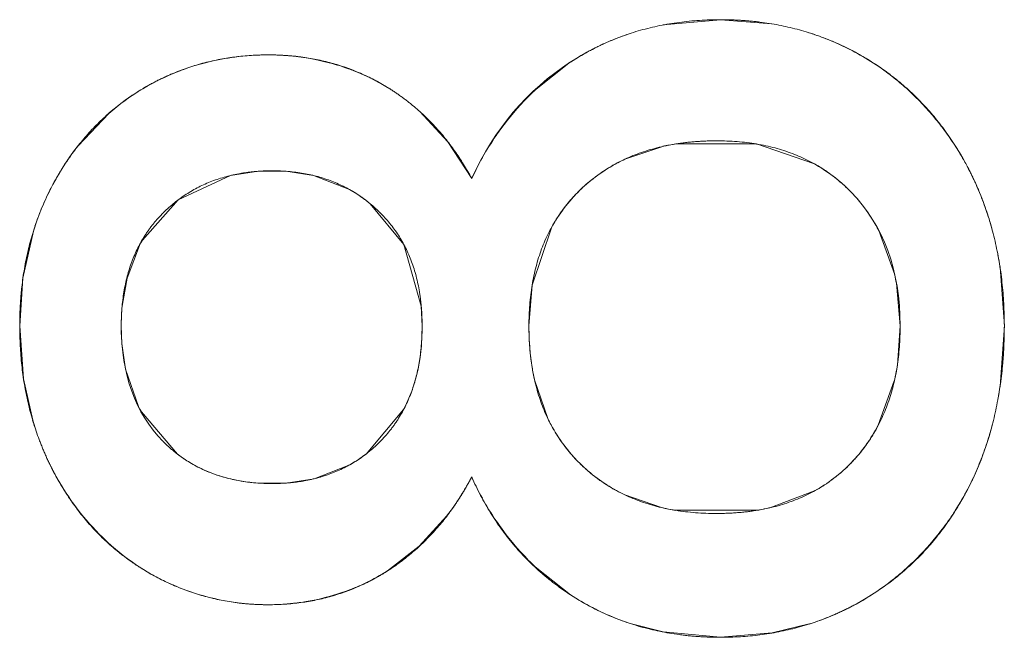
# Model space of a CAD drawing. Header units: inches. Extents: x 830 to 2908, y -1046 to 167.
# Tile 48 of 62: x 2692.626 to 2694.092, y -816.883 to -815.963. Entities that reach past the tile are written whole.
import ezdxf

# ---------------------------------------------------------------- set-up
doc = ezdxf.new("R2010")
doc.units = ezdxf.units.IN
doc.header["$LTSCALE"] = 23.1
doc.header["$MEASUREMENT"] = 0
doc.layers.get('0').update_dxf_attribs({"lineweight": 18})

msp = doc.modelspace()

# ---------------------------------------------------------------- linework, layer by layer
at = {"color": 0, "linetype": 'Continuous', "lineweight": 0}
for p, q in [((2693.5841, -815.9712), (2693.6696, -815.9633)), ((2693.6696, -815.9633), (2693.7462, -815.9695)), ((2693.3928, -816.0687), (2693.4464, -816.0263)), ((2692.7127, -816.151), (2692.7583, -816.1029)), ((2693.2216, -816.1), (2693.2636, -816.1452)), ((2693.2636, -816.1452), (2693.299, -816.2)), ((2693.5839, -816.1519), (2693.5272, -816.1711)), ((2693.7235, -816.1484), (2693.6029, -816.1483)), ((2693.8082, -816.1773), (2693.7235, -816.1484)), ((2692.9398, -816.1953), (2692.8618, -816.2316)), ((2692.9816, -816.189), (2692.9398, -816.1953)), ((2693.0222, -816.189), (2692.9816, -816.189)), ((2693.0635, -816.1954), (2693.0222, -816.189)), ((2693.1172, -816.2164), (2693.0635, -816.1954)), ((2692.8618, -816.2316), (2692.8087, -816.2914)), ((2693.1978, -816.2983), (2693.148, -816.2375)), ((2693.4179, -816.2731), (2693.389, -816.3586)), ((2692.6305, -816.348), (2692.6461, -816.2783)), ((2693.9292, -816.3434), (2693.9053, -816.2773)), ((2692.8042, -816.2996), (2692.7856, -816.3481)), ((2693.2239, -816.3899), (2693.1978, -816.2983)), ((2694.0861, -816.332), (2694.0925, -816.4192)), ((2692.6257, -816.4192), (2692.6305, -816.348)), ((2692.7856, -816.3481), (2692.7784, -816.3898)), ((2693.389, -816.3586), (2693.3843, -816.4192)), ((2693.9373, -816.4192), (2693.9317, -816.3556)), ((2693.2252, -816.4192), (2693.2239, -816.3899)), ((2692.6314, -816.4982), (2692.6257, -816.4192)), ((2693.224, -816.449), (2693.2252, -816.4192)), ((2693.9331, -816.4779), (2693.9373, -816.4192)), ((2694.0925, -816.4192), (2694.0863, -816.5088)), ((2692.7782, -816.4491), (2692.7835, -816.4838)), ((2692.7835, -816.4838), (2692.8028, -816.5393)), ((2692.645, -816.5597), (2692.6314, -816.4982)), ((2693.3927, -816.4998), (2693.4124, -816.557)), ((2693.9046, -816.567), (2693.9286, -816.5011)), ((2692.807, -816.5473), (2692.8606, -816.6101)), ((2693.1416, -816.6101), (2693.1973, -816.544)), ((2693.0643, -816.6469), (2693.1173, -816.6261)), ((2692.9834, -816.6535), (2693.0225, -816.6533)), ((2693.0225, -816.6533), (2693.0643, -816.6469)), ((2693.743, -816.6902), (2693.8095, -816.6651)), ((2693.5271, -816.6708), (2693.5818, -816.6898)), ((2693.6029, -816.6939), (2693.7243, -816.6939)), ((2693.2621, -816.7022), (2693.221, -816.7474)), ((2693.221, -816.7474), (2693.1738, -816.784)), ((2693.4464, -816.8199), (2693.3938, -816.7782)), ((2693.5841, -816.8751), (2693.535, -816.8624)), ((2693.6696, -816.883), (2693.5841, -816.8751)), ((2693.802, -816.8632), (2693.7464, -816.8766)), ((2693.7464, -816.8766), (2693.6696, -816.883))]:
    msp.add_line(p, q, dxfattribs=at)
for centre, radius, start, end in [((2693.6507, -816.3392), 0.3736, 111.634, 123.1444), ((2693.6545, -816.3483), 0.3835, 108.1628, 111.6713), ((2693.6823, -816.3631), 0.3986, 69.7497, 72.5987), ((2693.6867, -816.352), 0.3867, 59.0075, 69.7926), ((2692.9942, -816.3837), 0.368, 99.8279, 109.7166), ((2692.995, -816.388), 0.3723, 96.8251, 99.847), ((2692.995, -816.3872), 0.3715, 89.8033, 96.8292), ((2692.9951, -816.3826), 0.3669, 80.4915, 89.8112), ((2692.9963, -816.374), 0.3582, 78.8271, 80.467), ((2692.9992, -816.3608), 0.3447, 70.2403, 78.8752), ((2693.6866, -816.3512), 0.3861, 53.4269, 58.9344), ((2692.9919, -816.3768), 0.3606, 109.7428, 110.941), ((2693.0043, -816.3458), 0.3289, 68.7617, 70.1857), ((2693.0069, -816.3391), 0.3216, 65.7889, 68.7675), ((2692.988, -816.3673), 0.3504, 110.8979, 120.7227), ((2693.014, -816.3238), 0.3048, 58.3981, 65.8284), ((2693.6768, -816.3645), 0.4026, 49.3353, 53.4379), ((2692.9864, -816.3638), 0.3465, 120.802, 131.172), ((2693.673, -816.3655), 0.4081, 133.3493, 135.3853), ((2693.6708, -816.3717), 0.412, 47.419, 49.3441), ((2693.6625, -816.3804), 0.424, 39.4046, 47.3934), ((2693.6823, -816.3744), 0.421, 135.4126, 143.7228), ((2693.6572, -816.385), 0.431, 37.6661, 39.4255), ((2693.6868, -816.3779), 0.4267, 143.7023, 145.4632), ((2693.6572, -816.385), 0.4311, 30.644, 37.6692), ((2693.6853, -816.3769), 0.4249, 145.4587, 150.6511), ((2693.0167, -816.3896), 0.3865, 141.8653, 152.0858), ((2693.6539, -816.4676), 0.3234, 99.077, 102.5087), ((2693.6767, -816.3721), 0.4151, 150.6459, 155.5066), ((2693.6364, -816.4036), 0.2569, 115.1662, 117.7353), ((2693.6619, -816.3822), 0.4255, 28.1368, 30.6386), ((2693.6477, -816.3891), 0.4413, 18.1171, 28.0612), ((2693.0376, -816.401), 0.4103, 152.0553, 161.5183), ((2693.0153, -816.3978), 0.2081, 50.3781, 60.6835), ((2693.6217, -816.3982), 0.4689, 15.4023, 18.1855), ((2693.0446, -816.4035), 0.4177, 161.4903, 162.5605), ((2692.9946, -816.3997), 0.2152, 149.7732, 152.2626), ((2693.5694, -816.4098), 0.5225, 8.5648, 10.6078), ((2693.6282, -816.4105), 0.3084, 10.2465, 12.5639), ((2693.097, -816.4198), 0.3201, 174.6215, 179.8935), ((2693.0998, -816.4205), 0.3229, 179.7777, 185.093), ((2693.8088, -816.4195), 0.4245, 179.9546, 181.6243), ((2693.7666, -816.4212), 0.3823, 181.5618, 187.1204), ((2693.7313, -816.4252), 0.3468, 187.1834, 189.2252), ((2693.6176, -816.4296), 0.3192, 347.052, 351.2922), ((2693.7048, -816.4296), 0.3199, 189.2006, 192.6714), ((2693.5418, -816.4294), 0.5502, 349.7266, 351.6974), ((2693.0011, -816.4406), 0.2215, 206.4515, 208.794), ((2693.062, -816.4363), 0.4349, 196.4905, 197.9494), ((2693.6388, -816.4475), 0.2515, 205.8312, 208.3305), ((2693.6006, -816.4425), 0.49, 342.4627, 345.4584), ((2693.6375, -816.4546), 0.4511, 334.8503, 342.5213), ((2692.9839, -816.4485), 0.2033, 232.6531, 240.5209), ((2693.0168, -816.4477), 0.2048, 299.3996, 307.546), ((2693.021, -816.4548), 0.3898, 207.4644, 209.3031), ((2693.0252, -816.4524), 0.3947, 209.3099, 217.0799), ((2692.9466, -816.4603), 0.3975, 322.5209, 332.4274), ((2693.682, -816.4726), 0.4197, 204.1456, 208.9848), ((2693.6642, -816.4666), 0.4219, 332.4402, 334.7853), ((2693.637, -816.4403), 0.2553, 241.4405, 244.5104), ((2693.6644, -816.4666), 0.4217, 327.3382, 332.4244), ((2693.6894, -816.4686), 0.4282, 208.979, 214.2267), ((2693.0242, -816.4532), 0.3933, 217.0791, 218.5113), ((2693.0177, -816.4586), 0.3849, 218.4829, 226.7305), ((2693.6534, -816.3813), 0.3167, 256.9308, 260.8306), ((2693.6743, -816.3891), 0.3089, 279.3062, 282.8372), ((2693.6599, -816.4638), 0.427, 324.8267, 327.3457), ((2693.6897, -816.4684), 0.4285, 214.2238, 216.0734), ((2693.6589, -816.4631), 0.4281, 320.7578, 324.8274), ((2693.6833, -816.4732), 0.4205, 216.0474, 224.2959), ((2693.0085, -816.4681), 0.3717, 226.7645, 228.5798), ((2693.6628, -816.4665), 0.423, 313.2157, 320.7728), ((2692.9967, -816.4821), 0.3534, 228.5124, 238.1001), ((2693.6721, -816.4839), 0.4051, 224.3278, 226.6075), ((2692.991, -816.4902), 0.3435, 238.2019, 246.9133), ((2693.0077, -816.5214), 0.3107, 295.4415, 302.3134), ((2693.6762, -816.4811), 0.4032, 306.8204, 310.7897), ((2693.6702, -816.4741), 0.4124, 310.7831, 313.1979), ((2693.0027, -816.5114), 0.3219, 292.3666, 295.4639), ((2692.9937, -816.484), 0.3502, 246.8907, 249.2039), ((2692.9952, -816.4799), 0.3546, 249.2163, 259.6433), ((2692.9974, -816.4973), 0.337, 281.9478, 291.0227), ((2693.0009, -816.5069), 0.3267, 291.0607, 292.3711), ((2693.6855, -816.4937), 0.3875, 301.3058, 306.8321), ((2692.9954, -816.4793), 0.3552, 259.6365, 261.702), ((2692.995, -816.4823), 0.3523, 261.6906, 270.2054), ((2692.9951, -816.4867), 0.3478, 276.3699, 279.9751), ((2692.9955, -816.4892), 0.3453, 279.9764, 281.9799), ((2693.6494, -816.5099), 0.3705, 236.7802, 248.3884), ((2693.6845, -816.4907), 0.3906, 287.5054, 301.2064), ((2692.9949, -816.4853), 0.3492, 270.2224, 276.3715), ((2693.6549, -816.4969), 0.3846, 248.3361, 251.84)]:
    msp.add_arc(centre, radius, start, end, dxfattribs=at)
for points, knots in [([(2693.6696, -815.9633), (2693.659, -815.9633), (2693.6383, -815.964), (2693.6081, -815.9669), (2693.5837, -815.971), (2693.5647, -815.9753), (2693.5506, -815.979), (2693.5368, -815.9832), (2693.5232, -815.9878), (2693.5098, -815.993), (2693.4988, -815.9977), (2693.4902, -816.0017), (2693.4837, -816.0049), (2693.4774, -816.0081), (2693.4721, -816.011), (2693.4679, -816.0133), (2693.4648, -816.015), (2693.4617, -816.0168), (2693.4586, -816.0187), (2693.456, -816.0202), (2693.454, -816.0215), (2693.4524, -816.0224), (2693.4512, -816.0232), (2693.4502, -816.0239), (2693.4494, -816.0244), (2693.4486, -816.0248), (2693.448, -816.0252), (2693.4475, -816.0256), (2693.4472, -816.0258), (2693.4469, -816.0259), (2693.4467, -816.0261), (2693.4466, -816.0262), (2693.4465, -816.0262), (2693.4464, -816.0263), (2693.4464, -816.0263), (2693.4464, -816.0263), (2693.4464, -816.0263)], [0, 0, 0, 0, 0.125, 0.25, 0.375, 0.4375, 0.5, 0.562501, 0.625001, 0.687501, 0.750001, 0.781251, 0.812501, 0.843751, 0.875001, 0.890626, 0.906251, 0.921876, 0.937501, 0.953126, 0.960938, 0.968751, 0.976563, 0.98047, 0.984376, 0.988282, 0.992188, 0.994142, 0.996095, 0.997071, 0.998048, 0.999024, 0.999513, 0.999757, 0.999985, 1, 1, 1, 1]), ([(2693.8859, -816.0205), (2693.8779, -816.0157), (2693.8616, -816.0068), (2693.8365, -815.9952), (2693.8149, -815.987), (2693.7972, -815.9813), (2693.7838, -815.9775), (2693.7702, -815.9742), (2693.7564, -815.9713), (2693.7424, -815.9688), (2693.7306, -815.9671), (2693.721, -815.966), (2693.7138, -815.9653), (2693.7066, -815.9647), (2693.7005, -815.9643), (2693.6956, -815.964), (2693.6919, -815.9638), (2693.6882, -815.9637), (2693.6845, -815.9635), (2693.6814, -815.9634), (2693.6789, -815.9634), (2693.6771, -815.9634), (2693.6755, -815.9633), (2693.6743, -815.9633), (2693.6733, -815.9633), (2693.6724, -815.9633), (2693.6716, -815.9633), (2693.671, -815.9633), (2693.6706, -815.9633), (2693.6703, -815.9633), (2693.67, -815.9633), (2693.6698, -815.9633), (2693.6697, -815.9633), (2693.6696, -815.9633), (2693.6696, -815.9633), (2693.6696, -815.9633)], [0, 0, 0, 0, 0.125, 0.25, 0.375, 0.4375, 0.5, 0.562501, 0.625001, 0.687501, 0.750001, 0.781251, 0.812501, 0.843751, 0.875001, 0.890626, 0.906251, 0.921876, 0.937501, 0.953126, 0.960938, 0.968751, 0.976563, 0.98047, 0.984376, 0.988282, 0.992188, 0.994142, 0.996095, 0.997071, 0.998048, 0.999024, 0.999513, 0.999757, 1, 1, 1, 1]), ([(2692.9963, -816.0157), (2692.9877, -816.0157), (2692.9707, -816.0162), (2692.9459, -816.0186), (2692.9256, -816.0219), (2692.9097, -816.0253), (2692.8979, -816.0282), (2692.8863, -816.0316), (2692.8748, -816.0353), (2692.8635, -816.0395), (2692.8541, -816.0432), (2692.8467, -816.0465), (2692.8412, -816.049), (2692.8358, -816.0516), (2692.8312, -816.0538), (2692.8276, -816.0557), (2692.8249, -816.0571), (2692.8222, -816.0585), (2692.8196, -816.06), (2692.8173, -816.0612), (2692.8156, -816.0622), (2692.8142, -816.063), (2692.8131, -816.0636), (2692.8123, -816.0642), (2692.8116, -816.0645), (2692.8109, -816.0649), (2692.8104, -816.0653), (2692.81, -816.0655), (2692.8097, -816.0657), (2692.8095, -816.0658), (2692.8093, -816.0659), (2692.8092, -816.066), (2692.8091, -816.0661), (2692.809, -816.0661), (2692.809, -816.0661), (2692.809, -816.0661), (2692.809, -816.0661)], [0, 0, 0, 0, 0.125, 0.25, 0.375, 0.4375, 0.5, 0.562501, 0.625001, 0.687501, 0.750001, 0.781251, 0.812501, 0.843751, 0.875001, 0.890626, 0.906251, 0.921876, 0.937501, 0.953126, 0.960938, 0.968751, 0.976563, 0.98047, 0.984376, 0.988282, 0.992188, 0.994142, 0.996095, 0.997071, 0.998048, 0.999024, 0.999513, 0.999757, 0.999979, 1, 1, 1, 1]), ([(2693.1738, -816.0642), (2693.1672, -816.0602), (2693.1539, -816.0526), (2693.1333, -816.0428), (2693.1156, -816.0358), (2693.1011, -816.031), (2693.0901, -816.0278), (2693.0789, -816.0249), (2693.0676, -816.0225), (2693.0561, -816.0204), (2693.0464, -816.019), (2693.0386, -816.018), (2693.0326, -816.0174), (2693.0267, -816.0169), (2693.0217, -816.0165), (2693.0176, -816.0163), (2693.0146, -816.0161), (2693.0116, -816.016), (2693.0085, -816.0159), (2693.006, -816.0158), (2693.004, -816.0158), (2693.0024, -816.0158), (2693.0011, -816.0157), (2693.0001, -816.0157), (2692.9993, -816.0157), (2692.9986, -816.0157), (2692.9979, -816.0157), (2692.9974, -816.0157), (2692.9971, -816.0157), (2692.9968, -816.0157), (2692.9966, -816.0157), (2692.9965, -816.0157), (2692.9964, -816.0157), (2692.9963, -816.0157), (2692.9963, -816.0157), (2692.9963, -816.0157)], [0, 0, 0, 0, 0.125, 0.25, 0.375, 0.4375, 0.5, 0.562501, 0.625001, 0.687501, 0.750001, 0.781251, 0.812501, 0.843751, 0.875001, 0.890626, 0.906251, 0.921876, 0.937501, 0.953126, 0.960938, 0.968751, 0.976563, 0.98047, 0.984376, 0.988282, 0.992188, 0.994142, 0.996095, 0.997071, 0.998048, 0.999024, 0.999513, 0.999757, 1, 1, 1, 1]), ([(2694.0372, -816.1815), (2694.0326, -816.1729), (2694.0229, -816.1561), (2694.0072, -816.1323), (2693.993, -816.1138), (2693.9811, -816.0996), (2693.9718, -816.0894), (2693.9621, -816.0795), (2693.9522, -816.07), (2693.942, -816.0608), (2693.9331, -816.0535), (2693.9259, -816.0478), (2693.9204, -816.0436), (2693.9149, -816.0395), (2693.9102, -816.0362), (2693.9064, -816.0336), (2693.9035, -816.0317), (2693.9006, -816.0297), (2693.8977, -816.0279), (2693.8953, -816.0263), (2693.8933, -816.0251), (2693.8918, -816.0241), (2693.8906, -816.0234), (2693.8896, -816.0228), (2693.8889, -816.0223), (2693.8881, -816.0219), (2693.8875, -816.0215), (2693.887, -816.0212), (2693.8867, -816.021), (2693.8864, -816.0208), (2693.8862, -816.0207), (2693.8861, -816.0206), (2693.886, -816.0206), (2693.8859, -816.0205), (2693.8859, -816.0205), (2693.8859, -816.0205), (2693.8859, -816.0205)], [0, 0, 0, 0, 0.125, 0.25, 0.375, 0.4375, 0.5, 0.562501, 0.625001, 0.687501, 0.750001, 0.781251, 0.812501, 0.843751, 0.875001, 0.890626, 0.906251, 0.921876, 0.937501, 0.953126, 0.960938, 0.968751, 0.976563, 0.98047, 0.984376, 0.988282, 0.992188, 0.994142, 0.996095, 0.997071, 0.998048, 0.999024, 0.999513, 0.999757, 0.999981, 1, 1, 1, 1]), ([(2692.809, -816.0661), (2692.8019, -816.0703), (2692.7882, -816.0791), (2692.7688, -816.0937), (2692.7535, -816.1069), (2692.7418, -816.1182), (2692.7333, -816.1269), (2692.725, -816.136), (2692.7171, -816.1454), (2692.7094, -816.1552), (2692.7032, -816.1635), (2692.6984, -816.1704), (2692.6949, -816.1756), (2692.6914, -816.181), (2692.6886, -816.1854), (2692.6864, -816.1891), (2692.6847, -816.1918), (2692.6831, -816.1946), (2692.6815, -816.1974), (2692.6801, -816.1997), (2692.6791, -816.2016), (2692.6783, -816.203), (2692.6776, -816.2042), (2692.6771, -816.2051), (2692.6767, -816.2058), (2692.6763, -816.2066), (2692.676, -816.2072), (2692.6757, -816.2076), (2692.6756, -816.2079), (2692.6755, -816.2082), (2692.6754, -816.2084), (2692.6753, -816.2085), (2692.6752, -816.2086), (2692.6752, -816.2087), (2692.6752, -816.2087), (2692.6752, -816.2087)], [0, 0, 0, 0, 0.125, 0.25, 0.375, 0.4375, 0.5, 0.562501, 0.625001, 0.687501, 0.750001, 0.781251, 0.812501, 0.843751, 0.875001, 0.890626, 0.906251, 0.921876, 0.937501, 0.953126, 0.960938, 0.968751, 0.976563, 0.98047, 0.984376, 0.988282, 0.992188, 0.994142, 0.996095, 0.997071, 0.998048, 0.999024, 0.999513, 0.999757, 1, 1, 1, 1]), ([(2693.299, -816.2), (2693.2951, -816.1927), (2693.287, -816.1786), (2693.2738, -816.1586), (2693.262, -816.1429), (2693.2521, -816.131), (2693.2444, -816.1223), (2693.2364, -816.114), (2693.2282, -816.106), (2693.2198, -816.0982), (2693.2125, -816.0921), (2693.2066, -816.0873), (2693.2021, -816.0837), (2693.1975, -816.0803), (2693.1937, -816.0775), (2693.1905, -816.0753), (2693.1882, -816.0736), (2693.1858, -816.072), (2693.1834, -816.0704), (2693.1814, -816.0691), (2693.1798, -816.0681), (2693.1786, -816.0673), (2693.1776, -816.0666), (2693.1768, -816.0661), (2693.1762, -816.0657), (2693.1756, -816.0654), (2693.1751, -816.065), (2693.1747, -816.0648), (2693.1744, -816.0646), (2693.1742, -816.0645), (2693.1741, -816.0644), (2693.1739, -816.0643), (2693.1738, -816.0643), (2693.1738, -816.0642), (2693.1738, -816.0642), (2693.1738, -816.0642), (2693.1738, -816.0642)], [0, 0, 0, 0, 0.125, 0.25, 0.375, 0.4375, 0.5, 0.562501, 0.625001, 0.687501, 0.750001, 0.781251, 0.812501, 0.843751, 0.875001, 0.890626, 0.906251, 0.921876, 0.937501, 0.953126, 0.960938, 0.968751, 0.976563, 0.98047, 0.984376, 0.988282, 0.992188, 0.994142, 0.996095, 0.997071, 0.998048, 0.999024, 0.999513, 0.999757, 0.999997, 1, 1, 1, 1]), ([(2693.46, -816.2174), (2693.4663, -816.2113), (2693.4794, -816.1998), (2693.5008, -816.1848), (2693.52, -816.1742), (2693.5361, -816.1669), (2693.5487, -816.1621), (2693.5616, -816.1577), (2693.5749, -816.154), (2693.5887, -816.1508), (2693.6005, -816.1487), (2693.6102, -816.1472), (2693.6175, -816.1463), (2693.6249, -816.1455), (2693.6312, -816.1449), (2693.6363, -816.1446), (2693.6401, -816.1444), (2693.644, -816.1442), (2693.6479, -816.144), (2693.6511, -816.1439), (2693.6537, -816.1438), (2693.6557, -816.1438), (2693.6574, -816.1438), (2693.6587, -816.1437), (2693.6597, -816.1437), (2693.6607, -816.1437), (2693.6615, -816.1437), (2693.6622, -816.1437), (2693.6626, -816.1437), (2693.6629, -816.1437), (2693.6632, -816.1437), (2693.6634, -816.1437), (2693.6635, -816.1437), (2693.6636, -816.1437), (2693.6637, -816.1437), (2693.6637, -816.1437)], [0, 0, 0, 0, 0.125, 0.25, 0.375, 0.4375, 0.5, 0.5625, 0.625, 0.6875, 0.75, 0.78125, 0.8125, 0.843751, 0.875001, 0.890626, 0.906251, 0.921876, 0.937501, 0.953126, 0.960938, 0.968751, 0.976563, 0.980469, 0.984376, 0.988282, 0.992188, 0.994141, 0.996094, 0.997071, 0.998047, 0.999024, 0.999512, 0.999756, 1, 1, 1, 1]), ([(2693.6637, -816.1437), (2693.6742, -816.1437), (2693.6947, -816.1445), (2693.7237, -816.148), (2693.7466, -816.153), (2693.7641, -816.1581), (2693.7768, -816.1625), (2693.7891, -816.1676), (2693.801, -816.1732), (2693.8124, -816.1794), (2693.8217, -816.185), (2693.8288, -816.1899), (2693.8341, -816.1936), (2693.8393, -816.1976), (2693.8435, -816.201), (2693.8468, -816.2037), (2693.8493, -816.2059), (2693.8517, -816.208), (2693.8542, -816.2102), (2693.8561, -816.2121), (2693.8577, -816.2136), (2693.8589, -816.2147), (2693.8599, -816.2157), (2693.8607, -816.2165), (2693.8612, -816.2171), (2693.8618, -816.2176), (2693.8623, -816.2181), (2693.8627, -816.2185), (2693.8629, -816.2188), (2693.8631, -816.219), (2693.8633, -816.2191), (2693.8634, -816.2192), (2693.8635, -816.2193), (2693.8635, -816.2194), (2693.8636, -816.2194), (2693.8636, -816.2194)], [0, 0, 0, 0, 0.125, 0.25, 0.375, 0.4375, 0.5, 0.5625, 0.625, 0.6875, 0.75, 0.78125, 0.812501, 0.843751, 0.875001, 0.890626, 0.906251, 0.921876, 0.937501, 0.953126, 0.960938, 0.968751, 0.976563, 0.980469, 0.984376, 0.988282, 0.992188, 0.994141, 0.996094, 0.997071, 0.998047, 0.999024, 0.999512, 0.999756, 1, 1, 1, 1]), ([(2693.5168, -816.1762), (2693.4961, -816.1872), (2693.4576, -816.2147), (2693.4291, -816.2526), (2693.4179, -816.2731)], [0, 0, 0, 0, 0.501653, 1, 1, 1, 1]), ([(2693.9053, -816.2773), (2693.8943, -816.2561), (2693.8666, -816.2174), (2693.8286, -816.1886), (2693.8082, -816.1773)], [0, 0, 0, 0, 0.506659, 1, 1, 1, 1]), ([(2694.0925, -816.4192), (2694.0925, -816.4081), (2694.0919, -816.3861), (2694.0893, -816.354), (2694.0857, -816.3281), (2694.0819, -816.3078), (2694.0787, -816.2929), (2694.075, -816.2781), (2694.0709, -816.2636), (2694.0664, -816.2493), (2694.0622, -816.2376), (2694.0587, -816.2284), (2694.0559, -816.2215), (2694.0531, -816.2147), (2694.0506, -816.2091), (2694.0486, -816.2046), (2694.047, -816.2013), (2694.0455, -816.1979), (2694.0439, -816.1946), (2694.0425, -816.1919), (2694.0414, -816.1897), (2694.0406, -816.188), (2694.0399, -816.1867), (2694.0393, -816.1856), (2694.0389, -816.1848), (2694.0384, -816.184), (2694.0381, -816.1833), (2694.0378, -816.1827), (2694.0376, -816.1824), (2694.0375, -816.1821), (2694.0374, -816.1819), (2694.0373, -816.1818), (2694.0372, -816.1816), (2694.0372, -816.1816), (2694.0372, -816.1815), (2694.0372, -816.1815)], [0, 0, 0, 0, 0.125, 0.25, 0.375, 0.4375, 0.5, 0.562501, 0.625001, 0.687501, 0.750001, 0.781251, 0.812501, 0.843751, 0.875001, 0.890626, 0.906251, 0.921876, 0.937501, 0.953126, 0.960938, 0.968751, 0.976563, 0.98047, 0.984376, 0.988282, 0.992188, 0.994142, 0.996095, 0.997071, 0.998048, 0.999024, 0.999513, 0.999757, 1, 1, 1, 1]), ([(2692.8401, -816.2504), (2692.8453, -816.2452), (2692.8562, -816.2356), (2692.8736, -816.223), (2692.8891, -816.2141), (2692.902, -816.2079), (2692.912, -816.2038), (2692.9223, -816.2001), (2692.9328, -816.197), (2692.9437, -816.1943), (2692.9529, -816.1925), (2692.9605, -816.1913), (2692.9662, -816.1905), (2692.972, -816.1898), (2692.9769, -816.1894), (2692.9808, -816.1891), (2692.9838, -816.1889), (2692.9868, -816.1887), (2692.9898, -816.1885), (2692.9924, -816.1885), (2692.9944, -816.1884), (2692.9959, -816.1884), (2692.9972, -816.1883), (2692.9982, -816.1883), (2692.999, -816.1883), (2692.9997, -816.1883), (2693.0004, -816.1883), (2693.0009, -816.1883), (2693.0012, -816.1883), (2693.0015, -816.1883), (2693.0017, -816.1883), (2693.0018, -816.1883), (2693.002, -816.1883), (2693.002, -816.1883), (2693.0021, -816.1883), (2693.0021, -816.1883)], [0, 0, 0, 0, 0.125, 0.25, 0.375, 0.4375, 0.5, 0.5625, 0.625, 0.6875, 0.75, 0.78125, 0.8125, 0.843751, 0.875001, 0.890626, 0.906251, 0.921876, 0.937501, 0.953126, 0.960938, 0.968751, 0.976563, 0.980469, 0.984376, 0.988282, 0.992188, 0.994141, 0.996094, 0.997071, 0.998047, 0.999024, 0.999512, 0.999756, 1, 1, 1, 1]), ([(2693.0021, -816.1883), (2693.0101, -816.1883), (2693.026, -816.189), (2693.0486, -816.1919), (2693.0667, -816.1959), (2693.0805, -816.2001), (2693.0907, -816.2038), (2693.1005, -816.2079), (2693.1102, -816.2125), (2693.1195, -816.2176), (2693.1271, -816.2222), (2693.133, -816.2262), (2693.1373, -816.2293), (2693.1417, -816.2325), (2693.1452, -816.2353), (2693.148, -816.2376), (2693.1501, -816.2393), (2693.1521, -816.2411), (2693.1542, -816.2429), (2693.1558, -816.2444), (2693.1572, -816.2457), (2693.1582, -816.2466), (2693.159, -816.2474), (2693.1597, -816.248), (2693.1602, -816.2485), (2693.1607, -816.249), (2693.1611, -816.2494), (2693.1614, -816.2497), (2693.1616, -816.2499), (2693.1618, -816.25), (2693.1619, -816.2502), (2693.162, -816.2503), (2693.1621, -816.2503), (2693.1621, -816.2504), (2693.1622, -816.2504), (2693.1622, -816.2504)], [0, 0, 0, 0, 0.125, 0.25, 0.375, 0.4375, 0.5, 0.5625, 0.625, 0.6875, 0.75, 0.78125, 0.8125, 0.843751, 0.875001, 0.890626, 0.906251, 0.921876, 0.937501, 0.953126, 0.960938, 0.968751, 0.976563, 0.980469, 0.984376, 0.988282, 0.992188, 0.994141, 0.996094, 0.997071, 0.998047, 0.999024, 0.999512, 0.999756, 1, 1, 1, 1]), ([(2692.6752, -816.2087), (2692.671, -816.2164), (2692.6633, -816.232), (2692.6533, -816.2563), (2692.6462, -816.2772), (2692.6413, -816.2944), (2692.638, -816.3074), (2692.6351, -816.3207), (2692.6326, -816.3341), (2692.6305, -816.3478), (2692.629, -816.3593), (2692.628, -816.3687), (2692.6274, -816.3757), (2692.6269, -816.3829), (2692.6265, -816.3888), (2692.6263, -816.3936), (2692.6261, -816.3972), (2692.626, -816.4009), (2692.6259, -816.4045), (2692.6258, -816.4076), (2692.6257, -816.41), (2692.6257, -816.4118), (2692.6257, -816.4134), (2692.6257, -816.4146), (2692.6257, -816.4155), (2692.6257, -816.4164), (2692.6257, -816.4172), (2692.6257, -816.4178), (2692.6257, -816.4182), (2692.6257, -816.4185), (2692.6257, -816.4187), (2692.6257, -816.4189), (2692.6257, -816.4191), (2692.6257, -816.4191), (2692.6257, -816.4192), (2692.6257, -816.4192)], [0, 0, 0, 0, 0.125, 0.25, 0.375, 0.4375, 0.5, 0.562501, 0.625001, 0.687501, 0.750001, 0.781251, 0.812501, 0.843751, 0.875001, 0.890626, 0.906251, 0.921876, 0.937501, 0.953126, 0.960938, 0.968751, 0.976563, 0.98047, 0.984376, 0.988282, 0.992188, 0.994142, 0.996095, 0.997071, 0.998048, 0.999024, 0.999513, 0.999757, 1, 1, 1, 1]), ([(2693.3843, -816.4192), (2693.3843, -816.4085), (2693.3851, -816.3878), (2693.3886, -816.3583), (2693.3935, -816.3352), (2693.3987, -816.3175), (2693.4031, -816.3047), (2693.4081, -816.2923), (2693.4138, -816.2803), (2693.42, -816.2687), (2693.4256, -816.2594), (2693.4305, -816.2522), (2693.4342, -816.2469), (2693.4382, -816.2417), (2693.4415, -816.2375), (2693.4443, -816.2342), (2693.4464, -816.2317), (2693.4486, -816.2292), (2693.4508, -816.2268), (2693.4527, -816.2248), (2693.4542, -816.2232), (2693.4553, -816.2221), (2693.4563, -816.2211), (2693.457, -816.2203), (2693.4576, -816.2197), (2693.4582, -816.2191), (2693.4587, -816.2187), (2693.4591, -816.2183), (2693.4593, -816.218), (2693.4595, -816.2178), (2693.4597, -816.2177), (2693.4598, -816.2176), (2693.4599, -816.2175), (2693.4599, -816.2175), (2693.46, -816.2174), (2693.46, -816.2174)], [0, 0, 0, 0, 0.125, 0.25, 0.375, 0.4375, 0.5, 0.5625, 0.625, 0.6875, 0.75, 0.78125, 0.8125, 0.843751, 0.875001, 0.890626, 0.906251, 0.921876, 0.937501, 0.953126, 0.960938, 0.968751, 0.976563, 0.980469, 0.984376, 0.988282, 0.992188, 0.994141, 0.996094, 0.997071, 0.998047, 0.999024, 0.999512, 0.999756, 1, 1, 1, 1]), ([(2692.777, -816.4192), (2692.777, -816.4103), (2692.7776, -816.393), (2692.7806, -816.3684), (2692.7847, -816.3491), (2692.789, -816.3343), (2692.7927, -816.3236), (2692.7969, -816.3132), (2692.8016, -816.3032), (2692.8067, -816.2935), (2692.8115, -816.2858), (2692.8155, -816.2797), (2692.8186, -816.2753), (2692.8219, -816.2709), (2692.8247, -816.2673), (2692.827, -816.2645), (2692.8288, -816.2624), (2692.8306, -816.2604), (2692.8324, -816.2583), (2692.834, -816.2567), (2692.8352, -816.2553), (2692.8362, -816.2543), (2692.837, -816.2535), (2692.8376, -816.2529), (2692.8381, -816.2524), (2692.8386, -816.2519), (2692.839, -816.2515), (2692.8393, -816.2511), (2692.8395, -816.2509), (2692.8397, -816.2508), (2692.8398, -816.2507), (2692.8399, -816.2506), (2692.84, -816.2505), (2692.84, -816.2504), (2692.8401, -816.2504), (2692.8401, -816.2504)], [0, 0, 0, 0, 0.125, 0.25, 0.375, 0.4375, 0.5, 0.5625, 0.625, 0.6875, 0.75, 0.78125, 0.812501, 0.843751, 0.875001, 0.890626, 0.906251, 0.921876, 0.937501, 0.953126, 0.960938, 0.968751, 0.976563, 0.980469, 0.984376, 0.988282, 0.992188, 0.994141, 0.996094, 0.997071, 0.998047, 0.999024, 0.999512, 0.999756, 1, 1, 1, 1]), ([(2693.1622, -816.2504), (2693.1674, -816.2556), (2693.1773, -816.2664), (2693.1901, -816.284), (2693.1991, -816.2998), (2693.2053, -816.3132), (2693.2095, -816.3236), (2693.2132, -816.3343), (2693.2164, -816.3454), (2693.2191, -816.3568), (2693.2209, -816.3666), (2693.2222, -816.3747), (2693.223, -816.3808), (2693.2236, -816.3869), (2693.2241, -816.3922), (2693.2244, -816.3964), (2693.2246, -816.3996), (2693.2248, -816.4028), (2693.2249, -816.406), (2693.225, -816.4088), (2693.2251, -816.4109), (2693.2251, -816.4126), (2693.2251, -816.414), (2693.2251, -816.4151), (2693.2251, -816.4159), (2693.2252, -816.4167), (2693.2252, -816.4174), (2693.2252, -816.418), (2693.2252, -816.4183), (2693.2252, -816.4186), (2693.2252, -816.4188), (2693.2252, -816.419), (2693.2252, -816.4191), (2693.2252, -816.4192), (2693.2252, -816.4192), (2693.2252, -816.4192)], [0, 0, 0, 0, 0.125, 0.25, 0.375, 0.4375, 0.5, 0.5625, 0.625, 0.6875, 0.75, 0.78125, 0.812501, 0.843751, 0.875001, 0.890626, 0.906251, 0.921876, 0.937501, 0.953126, 0.960938, 0.968751, 0.976563, 0.980469, 0.984376, 0.988282, 0.992188, 0.994141, 0.996094, 0.997071, 0.998047, 0.999024, 0.999512, 0.999756, 1, 1, 1, 1]), ([(2692.6257, -816.4192), (2692.6257, -816.4292), (2692.6262, -816.449), (2692.6285, -816.4779), (2692.6317, -816.5013), (2692.6351, -816.5197), (2692.638, -816.5332), (2692.6413, -816.5466), (2692.645, -816.5598), (2692.649, -816.5727), (2692.6527, -816.5834), (2692.6559, -816.5918), (2692.6584, -816.5981), (2692.6609, -816.6043), (2692.6631, -816.6094), (2692.6649, -816.6135), (2692.6663, -816.6166), (2692.6677, -816.6196), (2692.6692, -816.6226), (2692.6704, -816.6251), (2692.6714, -816.6271), (2692.6721, -816.6286), (2692.6727, -816.6299), (2692.6733, -816.6309), (2692.6736, -816.6316), (2692.674, -816.6324), (2692.6743, -816.633), (2692.6746, -816.6335), (2692.6747, -816.6338), (2692.6749, -816.6341), (2692.675, -816.6342), (2692.675, -816.6344), (2692.6751, -816.6345), (2692.6751, -816.6346), (2692.6752, -816.6346), (2692.6752, -816.6346), (2692.6752, -816.6346)], [0, 0, 0, 0, 0.125, 0.25, 0.375, 0.4375, 0.5, 0.562501, 0.625001, 0.687501, 0.750001, 0.781251, 0.812501, 0.843751, 0.875001, 0.890626, 0.906251, 0.921876, 0.937501, 0.953126, 0.960938, 0.968751, 0.976563, 0.98047, 0.984376, 0.988282, 0.992188, 0.994142, 0.996095, 0.997071, 0.998048, 0.999024, 0.999513, 0.999757, 0.999991, 1, 1, 1, 1]), ([(2693.2252, -816.4192), (2693.2252, -816.4283), (2693.2245, -816.4459), (2693.2216, -816.471), (2693.2176, -816.4907), (2693.2134, -816.5057), (2693.2097, -816.5166), (2693.2056, -816.5272), (2693.201, -816.5374), (2693.1959, -816.5472), (2693.1912, -816.5551), (2693.1873, -816.5613), (2693.1842, -816.5658), (2693.181, -816.5702), (2693.1782, -816.5738), (2693.1759, -816.5767), (2693.1742, -816.5788), (2693.1724, -816.5809), (2693.1706, -816.583), (2693.1691, -816.5847), (2693.1678, -816.586), (2693.1669, -816.587), (2693.1661, -816.5879), (2693.1655, -816.5885), (2693.165, -816.589), (2693.1645, -816.5895), (2693.1641, -816.5899), (2693.1638, -816.5903), (2693.1636, -816.5905), (2693.1634, -816.5906), (2693.1633, -816.5908), (2693.1632, -816.5909), (2693.1631, -816.5909), (2693.1631, -816.591), (2693.1631, -816.591), (2693.1631, -816.591)], [0, 0, 0, 0, 0.125, 0.25, 0.375, 0.4375, 0.5, 0.5625, 0.625, 0.6875, 0.75, 0.78125, 0.812501, 0.843751, 0.875001, 0.890626, 0.906251, 0.921876, 0.937501, 0.953126, 0.960938, 0.968751, 0.976563, 0.980469, 0.984376, 0.988282, 0.992188, 0.994141, 0.996094, 0.997071, 0.998047, 0.999024, 0.999512, 0.999756, 1, 1, 1, 1]), ([(2693.46, -816.6239), (2693.4537, -816.6177), (2693.4418, -816.6047), (2693.4265, -816.5834), (2693.4156, -816.5643), (2693.4081, -816.5481), (2693.4031, -816.5355), (2693.3987, -816.5225), (2693.3948, -816.509), (2693.3916, -816.4952), (2693.3893, -816.4832), (2693.3879, -816.4735), (2693.3869, -816.4661), (2693.3861, -816.4585), (2693.3855, -816.4522), (2693.3852, -816.447), (2693.3849, -816.4431), (2693.3847, -816.4392), (2693.3846, -816.4353), (2693.3844, -816.4319), (2693.3844, -816.4293), (2693.3843, -816.4273), (2693.3843, -816.4256), (2693.3843, -816.4243), (2693.3843, -816.4233), (2693.3843, -816.4223), (2693.3843, -816.4214), (2693.3843, -816.4207), (2693.3843, -816.4203), (2693.3843, -816.42), (2693.3843, -816.4197), (2693.3843, -816.4195), (2693.3843, -816.4194), (2693.3843, -816.4193), (2693.3843, -816.4192), (2693.3843, -816.4192)], [0, 0, 0, 0, 0.125, 0.25, 0.375, 0.4375, 0.5, 0.5625, 0.625, 0.6875, 0.75, 0.78125, 0.8125, 0.843751, 0.875001, 0.890626, 0.906251, 0.921876, 0.937501, 0.953126, 0.960938, 0.968751, 0.976563, 0.980469, 0.984376, 0.988282, 0.992188, 0.994141, 0.996094, 0.997071, 0.998047, 0.999024, 0.999512, 0.999756, 1, 1, 1, 1]), ([(2693.9373, -816.4192), (2693.9373, -816.4299), (2693.9365, -816.4507), (2693.9331, -816.4803), (2693.9284, -816.5036), (2693.9235, -816.5214), (2693.9192, -816.5343), (2693.9144, -816.5468), (2693.909, -816.559), (2693.903, -816.5707), (2693.8976, -816.5801), (2693.8929, -816.5874), (2693.8893, -816.5928), (2693.8855, -816.5981), (2693.8823, -816.6024), (2693.8796, -816.6058), (2693.8776, -816.6084), (2693.8755, -816.6109), (2693.8734, -816.6134), (2693.8716, -816.6154), (2693.8701, -816.617), (2693.869, -816.6182), (2693.8681, -816.6192), (2693.8674, -816.62), (2693.8668, -816.6206), (2693.8663, -816.6212), (2693.8658, -816.6217), (2693.8654, -816.6221), (2693.8652, -816.6224), (2693.865, -816.6226), (2693.8648, -816.6227), (2693.8647, -816.6228), (2693.8646, -816.6229), (2693.8646, -816.623), (2693.8646, -816.623), (2693.8646, -816.623)], [0, 0, 0, 0, 0.125, 0.25, 0.375, 0.4375, 0.5, 0.5625, 0.625, 0.6875, 0.75, 0.78125, 0.8125, 0.843751, 0.875001, 0.890626, 0.906251, 0.921876, 0.937501, 0.953126, 0.960938, 0.968751, 0.976563, 0.980469, 0.984376, 0.988282, 0.992188, 0.994141, 0.996094, 0.997071, 0.998047, 0.999024, 0.999512, 0.999756, 1, 1, 1, 1]), ([(2694.0382, -816.6618), (2694.0427, -816.6531), (2694.0512, -816.6353), (2694.0622, -816.6076), (2694.07, -816.5836), (2694.0754, -816.5639), (2694.079, -816.5488), (2694.0821, -816.5335), (2694.0849, -816.518), (2694.0872, -816.5022), (2694.0888, -816.4888), (2694.0899, -816.478), (2694.0906, -816.4698), (2694.0912, -816.4615), (2694.0916, -816.4546), (2694.0918, -816.449), (2694.092, -816.4448), (2694.0921, -816.4406), (2694.0923, -816.4363), (2694.0923, -816.4328), (2694.0924, -816.4299), (2694.0924, -816.4278), (2694.0924, -816.426), (2694.0924, -816.4246), (2694.0924, -816.4235), (2694.0925, -816.4224), (2694.0925, -816.4215), (2694.0925, -816.4208), (2694.0925, -816.4204), (2694.0925, -816.42), (2694.0925, -816.4197), (2694.0925, -816.4195), (2694.0925, -816.4194), (2694.0925, -816.4193), (2694.0925, -816.4192), (2694.0925, -816.4192)], [0, 0, 0, 0, 0.125, 0.25, 0.375, 0.4375, 0.5, 0.562501, 0.625001, 0.687501, 0.750001, 0.781251, 0.812501, 0.843751, 0.875001, 0.890626, 0.906251, 0.921876, 0.937501, 0.953126, 0.960938, 0.968751, 0.976563, 0.98047, 0.984376, 0.988282, 0.992188, 0.994142, 0.996095, 0.997071, 0.998048, 0.999024, 0.999513, 0.999757, 1, 1, 1, 1]), ([(2693.1973, -816.544), (2693.2021, -816.5351), (2693.2157, -816.5048), (2693.2221, -816.4721), (2693.224, -816.449)], [0, 0, 0, 0, 0.302617, 1, 1, 1, 1]), ([(2693.4174, -816.5668), (2693.4287, -816.5877), (2693.4568, -816.6258), (2693.4948, -816.6537), (2693.5149, -816.6646)], [0, 0, 0, 0, 0.510096, 1, 1, 1, 1]), ([(2693.8095, -816.6651), (2693.8298, -816.6539), (2693.8671, -816.6256), (2693.8939, -816.5874), (2693.9046, -816.567)], [0, 0, 0, 0, 0.501442, 1, 1, 1, 1]), ([(2693.0021, -816.654), (2692.9936, -816.654), (2692.9772, -816.6534), (2692.9538, -816.6504), (2692.9353, -816.6463), (2692.9211, -816.642), (2692.9108, -816.6383), (2692.9007, -816.6342), (2692.891, -816.6295), (2692.8816, -816.6243), (2692.874, -816.6196), (2692.868, -816.6156), (2692.8637, -816.6124), (2692.8594, -816.6092), (2692.8559, -816.6064), (2692.8531, -816.604), (2692.851, -816.6023), (2692.849, -816.6005), (2692.847, -816.5986), (2692.8453, -816.5971), (2692.844, -816.5958), (2692.843, -816.5949), (2692.8422, -816.5941), (2692.8415, -816.5934), (2692.841, -816.593), (2692.8405, -816.5925), (2692.8401, -816.5921), (2692.8398, -816.5917), (2692.8396, -816.5915), (2692.8394, -816.5914), (2692.8393, -816.5913), (2692.8392, -816.5912), (2692.8391, -816.5911), (2692.8391, -816.591), (2692.8391, -816.591), (2692.8391, -816.591)], [0, 0, 0, 0, 0.125, 0.25, 0.375, 0.4375, 0.5, 0.5625, 0.625, 0.6875, 0.75, 0.78125, 0.8125, 0.843751, 0.875001, 0.890626, 0.906251, 0.921876, 0.937501, 0.953126, 0.960938, 0.968751, 0.976563, 0.980469, 0.984376, 0.988282, 0.992188, 0.994141, 0.996094, 0.997071, 0.998047, 0.999024, 0.999512, 0.999756, 1, 1, 1, 1]), ([(2693.1631, -816.591), (2693.1579, -816.5963), (2693.1472, -816.6061), (2693.13, -816.6189), (2693.1146, -816.6279), (2693.1018, -816.6342), (2693.0919, -816.6383), (2693.0817, -816.642), (2693.0712, -816.6452), (2693.0604, -816.6479), (2693.0511, -816.6498), (2693.0436, -816.651), (2693.0379, -816.6518), (2693.0321, -816.6525), (2693.0272, -816.653), (2693.0233, -816.6533), (2693.0203, -816.6535), (2693.0173, -816.6536), (2693.0143, -816.6538), (2693.0118, -816.6539), (2693.0097, -816.6539), (2693.0082, -816.654), (2693.0069, -816.654), (2693.0059, -816.654), (2693.0051, -816.654), (2693.0044, -816.654), (2693.0037, -816.654), (2693.0032, -816.654), (2693.0029, -816.654), (2693.0026, -816.654), (2693.0024, -816.654), (2693.0023, -816.654), (2693.0022, -816.654), (2693.0021, -816.654), (2693.0021, -816.654), (2693.0021, -816.654)], [0, 0, 0, 0, 0.125, 0.25, 0.375, 0.4375, 0.5, 0.5625, 0.625, 0.6875, 0.75, 0.78125, 0.8125, 0.843751, 0.875001, 0.890626, 0.906251, 0.921876, 0.937501, 0.953126, 0.960938, 0.968751, 0.976563, 0.980469, 0.984376, 0.988282, 0.992188, 0.994141, 0.996094, 0.997071, 0.998047, 0.999024, 0.999512, 0.999756, 1, 1, 1, 1]), ([(2692.8839, -816.6255), (2692.8926, -816.6304), (2692.9241, -816.6454), (2692.9585, -816.652), (2692.9834, -816.6535)], [0, 0, 0, 0, 0.285501, 1, 1, 1, 1]), ([(2693.6637, -816.6986), (2693.653, -816.6986), (2693.6322, -816.6978), (2693.6027, -816.6943), (2693.5794, -816.6895), (2693.5616, -816.6844), (2693.5487, -816.68), (2693.5361, -816.6751), (2693.524, -816.6695), (2693.5123, -816.6634), (2693.5029, -816.6578), (2693.4955, -816.653), (2693.4901, -816.6493), (2693.4849, -816.6455), (2693.4805, -816.6421), (2693.4771, -816.6394), (2693.4746, -816.6373), (2693.4721, -816.6351), (2693.4696, -816.633), (2693.4676, -816.6311), (2693.4659, -816.6296), (2693.4647, -816.6285), (2693.4637, -816.6276), (2693.4629, -816.6268), (2693.4623, -816.6262), (2693.4617, -816.6257), (2693.4612, -816.6252), (2693.4608, -816.6248), (2693.4606, -816.6245), (2693.4604, -816.6243), (2693.4603, -816.6242), (2693.4601, -816.6241), (2693.46, -816.624), (2693.46, -816.624), (2693.46, -816.6239), (2693.46, -816.6239)], [0, 0, 0, 0, 0.125, 0.25, 0.375, 0.4375, 0.5, 0.5625, 0.625, 0.6875, 0.75, 0.78125, 0.8125, 0.843751, 0.875001, 0.890626, 0.906251, 0.921876, 0.937501, 0.953126, 0.960938, 0.968751, 0.976563, 0.980469, 0.984376, 0.988282, 0.992188, 0.994141, 0.996094, 0.997071, 0.998047, 0.999024, 0.999512, 0.999756, 1, 1, 1, 1]), ([(2693.8646, -816.623), (2693.8585, -816.6293), (2693.8458, -816.6411), (2693.8251, -816.6565), (2693.8063, -816.6673), (2693.7904, -816.6748), (2693.7781, -816.6798), (2693.7653, -816.6842), (2693.7521, -816.6881), (2693.7384, -816.6913), (2693.7267, -816.6935), (2693.7171, -816.695), (2693.7098, -816.696), (2693.7024, -816.6968), (2693.6961, -816.6973), (2693.691, -816.6977), (2693.6872, -816.698), (2693.6833, -816.6982), (2693.6795, -816.6983), (2693.6762, -816.6984), (2693.6736, -816.6985), (2693.6716, -816.6985), (2693.67, -816.6986), (2693.6686, -816.6986), (2693.6677, -816.6986), (2693.6667, -816.6986), (2693.6658, -816.6986), (2693.6652, -816.6986), (2693.6647, -816.6986), (2693.6644, -816.6986), (2693.6642, -816.6986), (2693.664, -816.6986), (2693.6638, -816.6986), (2693.6637, -816.6986), (2693.6637, -816.6986), (2693.6637, -816.6986)], [0, 0, 0, 0, 0.125, 0.25, 0.375, 0.4375, 0.5, 0.5625, 0.625, 0.6875, 0.75, 0.78125, 0.8125, 0.843751, 0.875001, 0.890626, 0.906251, 0.921876, 0.937501, 0.953126, 0.960938, 0.968751, 0.976563, 0.980469, 0.984376, 0.988282, 0.992188, 0.994141, 0.996094, 0.997071, 0.998047, 0.999024, 0.999512, 0.999756, 1, 1, 1, 1]), ([(2692.6752, -816.6346), (2692.6793, -816.6425), (2692.6879, -816.6579), (2692.7019, -816.6797), (2692.7146, -816.6967), (2692.7252, -816.7097), (2692.7335, -816.7191), (2692.7421, -816.7281), (2692.7509, -816.7369), (2692.7601, -816.7452), (2692.7679, -816.752), (2692.7743, -816.7572), (2692.7792, -816.761), (2692.7842, -816.7647), (2692.7883, -816.7678), (2692.7917, -816.7701), (2692.7943, -816.7719), (2692.7968, -816.7737), (2692.7994, -816.7754), (2692.8016, -816.7768), (2692.8033, -816.778), (2692.8047, -816.7788), (2692.8058, -816.7795), (2692.8066, -816.78), (2692.8073, -816.7805), (2692.808, -816.7809), (2692.8085, -816.7812), (2692.809, -816.7815), (2692.8092, -816.7817), (2692.8095, -816.7818), (2692.8096, -816.7819), (2692.8098, -816.782), (2692.8099, -816.7821), (2692.8099, -816.7821), (2692.81, -816.7821), (2692.81, -816.7821), (2692.81, -816.7821)], [0, 0, 0, 0, 0.125, 0.25, 0.375, 0.4375, 0.5, 0.562501, 0.625001, 0.687501, 0.750001, 0.781251, 0.812501, 0.843751, 0.875001, 0.890626, 0.906251, 0.921876, 0.937501, 0.953126, 0.960938, 0.968751, 0.976563, 0.98047, 0.984376, 0.988282, 0.992188, 0.994142, 0.996095, 0.997071, 0.998048, 0.999024, 0.999513, 0.999757, 0.999994, 1, 1, 1, 1]), ([(2693.1738, -816.784), (2693.1803, -816.7798), (2693.1931, -816.771), (2693.2112, -816.7566), (2693.2255, -816.7435), (2693.2364, -816.7325), (2693.2444, -816.7239), (2693.2521, -816.715), (2693.2595, -816.7059), (2693.2667, -816.6964), (2693.2725, -816.6882), (2693.277, -816.6815), (2693.2804, -816.6764), (2693.2836, -816.6713), (2693.2863, -816.6669), (2693.2884, -816.6634), (2693.2899, -816.6607), (2693.2915, -816.658), (2693.293, -816.6553), (2693.2943, -816.653), (2693.2953, -816.6512), (2693.296, -816.6499), (2693.2966, -816.6487), (2693.2971, -816.6478), (2693.2975, -816.6471), (2693.2979, -816.6464), (2693.2982, -816.6458), (2693.2984, -816.6454), (2693.2986, -816.6451), (2693.2987, -816.6448), (2693.2988, -816.6447), (2693.2989, -816.6445), (2693.2989, -816.6444), (2693.2989, -816.6444), (2693.299, -816.6443), (2693.299, -816.6443), (2693.299, -816.6443)], [0, 0, 0, 0, 0.125, 0.25, 0.375, 0.4375, 0.5, 0.5625, 0.625, 0.6875, 0.75, 0.78125, 0.8125, 0.84375, 0.875, 0.890625, 0.90625, 0.921875, 0.9375, 0.953125, 0.960938, 0.96875, 0.976563, 0.980469, 0.984375, 0.988282, 0.992188, 0.994141, 0.996094, 0.997071, 0.998047, 0.999024, 0.999512, 0.999756, 0.999997, 1, 1, 1, 1]), ([(2693.299, -816.6443), (2693.3032, -816.6537), (2693.312, -816.6719), (2693.3268, -816.6977), (2693.3404, -816.718), (2693.3519, -816.7334), (2693.3609, -816.7446), (2693.3703, -816.7553), (2693.3801, -816.7657), (2693.3902, -816.7757), (2693.399, -816.7838), (2693.4061, -816.79), (2693.4116, -816.7946), (2693.4172, -816.799), (2693.4219, -816.8027), (2693.4257, -816.8055), (2693.4286, -816.8077), (2693.4315, -816.8098), (2693.4344, -816.8118), (2693.4369, -816.8136), (2693.4388, -816.8149), (2693.4403, -816.8159), (2693.4416, -816.8168), (2693.4426, -816.8174), (2693.4433, -816.8179), (2693.4441, -816.8184), (2693.4447, -816.8188), (2693.4452, -816.8192), (2693.4455, -816.8194), (2693.4458, -816.8195), (2693.446, -816.8197), (2693.4461, -816.8198), (2693.4463, -816.8198), (2693.4463, -816.8199), (2693.4464, -816.8199), (2693.4464, -816.8199)], [0, 0, 0, 0, 0.125, 0.25, 0.375, 0.4375, 0.5, 0.562501, 0.625001, 0.687501, 0.750001, 0.781251, 0.812501, 0.843751, 0.875001, 0.890626, 0.906251, 0.921876, 0.937501, 0.953126, 0.960938, 0.968751, 0.976563, 0.98047, 0.984376, 0.988282, 0.992188, 0.994142, 0.996095, 0.997071, 0.998048, 0.999024, 0.999513, 0.999757, 1, 1, 1, 1]), ([(2693.8869, -816.8248), (2693.8949, -816.82), (2693.9106, -816.8098), (2693.9329, -816.7931), (2693.9503, -816.7779), (2693.9636, -816.765), (2693.9733, -816.755), (2693.9826, -816.7447), (2693.9915, -816.7339), (2694.0001, -816.7228), (2694.007, -816.7133), (2694.0124, -816.7054), (2694.0163, -816.6995), (2694.0202, -816.6934), (2694.0233, -816.6883), (2694.0258, -816.6842), (2694.0276, -816.681), (2694.0294, -816.6779), (2694.0312, -816.6747), (2694.0327, -816.6721), (2694.0339, -816.6699), (2694.0347, -816.6683), (2694.0355, -816.667), (2694.036, -816.6659), (2694.0365, -816.6651), (2694.0369, -816.6643), (2694.0372, -816.6636), (2694.0375, -816.663), (2694.0377, -816.6627), (2694.0378, -816.6624), (2694.038, -816.6622), (2694.038, -816.6621), (2694.0381, -816.6619), (2694.0381, -816.6619), (2694.0382, -816.6618), (2694.0382, -816.6618)], [0, 0, 0, 0, 0.125, 0.25, 0.375, 0.4375, 0.5, 0.562501, 0.625001, 0.687501, 0.750001, 0.781251, 0.812501, 0.843751, 0.875001, 0.890626, 0.906251, 0.921876, 0.937501, 0.953126, 0.960938, 0.968751, 0.976563, 0.98047, 0.984376, 0.988282, 0.992188, 0.994142, 0.996095, 0.997071, 0.998048, 0.999024, 0.999513, 0.999757, 1, 1, 1, 1]), ([(2692.81, -816.7821), (2692.8171, -816.7865), (2692.8314, -816.7947), (2692.8535, -816.8053), (2692.8723, -816.8128), (2692.8876, -816.818), (2692.8992, -816.8215), (2692.9109, -816.8245), (2692.9227, -816.8272), (2692.9347, -816.8295), (2692.9447, -816.831), (2692.9528, -816.832), (2692.9589, -816.8327), (2692.9651, -816.8332), (2692.9702, -816.8336), (2692.9744, -816.8339), (2692.9775, -816.8341), (2692.9806, -816.8342), (2692.9837, -816.8343), (2692.9863, -816.8344), (2692.9884, -816.8344), (2692.99, -816.8345), (2692.9913, -816.8345), (2692.9923, -816.8345), (2692.9931, -816.8345), (2692.9939, -816.8345), (2692.9946, -816.8345), (2692.9951, -816.8345), (2692.9954, -816.8345), (2692.9957, -816.8345), (2692.9959, -816.8345), (2692.996, -816.8345), (2692.9962, -816.8345), (2692.9962, -816.8345), (2692.9963, -816.8345), (2692.9963, -816.8345)], [0, 0, 0, 0, 0.125, 0.25, 0.375, 0.4375, 0.5, 0.562501, 0.625001, 0.687501, 0.750001, 0.781251, 0.812501, 0.843751, 0.875001, 0.890626, 0.906251, 0.921876, 0.937501, 0.953126, 0.960938, 0.968751, 0.976563, 0.98047, 0.984376, 0.988282, 0.992188, 0.994142, 0.996095, 0.997071, 0.998048, 0.999024, 0.999513, 0.999757, 1, 1, 1, 1]), ([(2692.9963, -816.8345), (2693.0045, -816.8345), (2693.0208, -816.834), (2693.0445, -816.8316), (2693.0638, -816.8283), (2693.0789, -816.8249), (2693.0901, -816.8219), (2693.1011, -816.8186), (2693.112, -816.8148), (2693.1227, -816.8107), (2693.1315, -816.8069), (2693.1384, -816.8037), (2693.1436, -816.8012), (2693.1487, -816.7986), (2693.153, -816.7963), (2693.1563, -816.7944), (2693.1588, -816.793), (2693.1614, -816.7916), (2693.1639, -816.7901), (2693.1659, -816.7889), (2693.1676, -816.7879), (2693.1688, -816.7871), (2693.1699, -816.7865), (2693.1707, -816.786), (2693.1713, -816.7856), (2693.1719, -816.7852), (2693.1724, -816.7849), (2693.1728, -816.7846), (2693.1731, -816.7844), (2693.1733, -816.7843), (2693.1735, -816.7842), (2693.1736, -816.7841), (2693.1737, -816.7841), (2693.1737, -816.784), (2693.1738, -816.784), (2693.1738, -816.784)], [0, 0, 0, 0, 0.125, 0.25, 0.375, 0.4375, 0.5, 0.562501, 0.625001, 0.687501, 0.750001, 0.781251, 0.812501, 0.843751, 0.875001, 0.890626, 0.906251, 0.921876, 0.937501, 0.953126, 0.960938, 0.968751, 0.976563, 0.98047, 0.984376, 0.988282, 0.992188, 0.994142, 0.996095, 0.997071, 0.998048, 0.999024, 0.999513, 0.999757, 1, 1, 1, 1]), ([(2693.4464, -816.8199), (2693.4544, -816.8252), (2693.4709, -816.835), (2693.4966, -816.8478), (2693.5187, -816.8569), (2693.5368, -816.8631), (2693.5506, -816.8673), (2693.5647, -816.871), (2693.579, -816.8742), (2693.5935, -816.8769), (2693.6058, -816.8788), (2693.6158, -816.88), (2693.6233, -816.8808), (2693.6308, -816.8815), (2693.6372, -816.882), (2693.6423, -816.8823), (2693.6462, -816.8825), (2693.65, -816.8826), (2693.6539, -816.8828), (2693.6571, -816.8829), (2693.6597, -816.8829), (2693.6617, -816.883), (2693.6633, -816.883), (2693.6646, -816.883), (2693.6656, -816.883), (2693.6666, -816.883), (2693.6674, -816.883), (2693.6681, -816.883), (2693.6685, -816.883), (2693.6688, -816.883), (2693.6691, -816.883), (2693.6693, -816.883), (2693.6694, -816.883), (2693.6695, -816.883), (2693.6696, -816.883), (2693.6696, -816.883)], [0, 0, 0, 0, 0.125, 0.25, 0.375, 0.4375, 0.5, 0.562501, 0.625001, 0.687501, 0.750001, 0.781251, 0.812501, 0.843751, 0.875001, 0.890626, 0.906251, 0.921876, 0.937501, 0.953126, 0.960938, 0.968751, 0.976563, 0.98047, 0.984376, 0.988282, 0.992188, 0.994142, 0.996095, 0.997071, 0.998048, 0.999024, 0.999513, 0.999757, 1, 1, 1, 1]), ([(2693.6696, -816.883), (2693.6796, -816.883), (2693.6994, -816.8824), (2693.7284, -816.8797), (2693.7519, -816.8759), (2693.7704, -816.8719), (2693.7841, -816.8685), (2693.7976, -816.8647), (2693.8109, -816.8604), (2693.824, -816.8556), (2693.8348, -816.8512), (2693.8433, -816.8475), (2693.8497, -816.8446), (2693.856, -816.8416), (2693.8612, -816.839), (2693.8654, -816.8369), (2693.8685, -816.8352), (2693.8716, -816.8336), (2693.8747, -816.8319), (2693.8772, -816.8304), (2693.8793, -816.8293), (2693.8808, -816.8284), (2693.8821, -816.8277), (2693.8831, -816.8271), (2693.8838, -816.8266), (2693.8846, -816.8262), (2693.8852, -816.8258), (2693.8857, -816.8255), (2693.886, -816.8253), (2693.8863, -816.8252), (2693.8865, -816.825), (2693.8866, -816.8249), (2693.8868, -816.8249), (2693.8868, -816.8248), (2693.8869, -816.8248), (2693.8869, -816.8248), (2693.8869, -816.8248)], [0, 0, 0, 0, 0.125, 0.25, 0.375, 0.4375, 0.5, 0.562501, 0.625001, 0.687501, 0.750001, 0.781251, 0.812501, 0.843751, 0.875001, 0.890626, 0.906251, 0.921876, 0.937501, 0.953126, 0.960938, 0.968751, 0.976563, 0.98047, 0.984376, 0.988282, 0.992188, 0.994142, 0.996095, 0.997071, 0.998048, 0.999024, 0.999513, 0.999757, 0.999994, 1, 1, 1, 1])]:
    msp.add_open_spline(points, degree=3, knots=knots, dxfattribs=at)
for points in [[(2693.4464, -816.0263), (2693.3817, -816.0683), (2693.3326, -816.1262), (2693.299, -816.2)], [(2693.8636, -816.2194), (2693.9127, -816.2697), (2693.9373, -816.3364), (2693.9373, -816.4192)], [(2692.8391, -816.591), (2692.7977, -816.549), (2692.777, -816.4917), (2692.777, -816.4192)]]:
    msp.add_open_spline(points, degree=3, dxfattribs=at)

doc.saveas('drawing.dxf')
